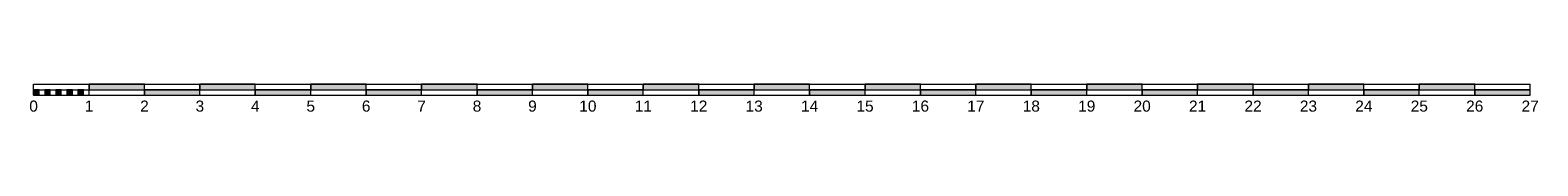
# Model space of a CAD drawing. Header units: millimetres. Extents: x 208545 to 5957542, y -593447 to 257160.
# Tile 4 of 60: x 2392973 to 2420174, y 210147 to 210646. Entities that reach past the tile are written whole.
import ezdxf
from ezdxf.enums import TextEntityAlignment as Align

# ---------------------------------------------------------------- set-up
doc = ezdxf.new("R2010")
doc.units = ezdxf.units.MM
doc.header["$MEASUREMENT"] = 0
doc.layers.add('Wnętrze - Umeblowanie', color=7, linetype='Continuous')
doc.layers.add('Wnętrze - Umeblowanie_Nr_pióra__1', color=7, linetype='Continuous', lineweight=13)
doc.styles.add('STYL_AUTOMATYCZNY_1', font='arial.ttf')

# ---------------------------------------------------------------- blocks, each defined once
blk = doc.blocks.new('Skala 27')
at = {"layer": 'Wnętrze - Umeblowanie', "linetype": 'Continuous', "lineweight": 0, "true_color": 0x000000}
for points in [[(0, 0), (100, 0), (100, 100), (0, 100)], [(200, 0), (300, 0), (300, 100), (200, 100)], [(400, 0), (500, 0), (500, 100), (400, 100)], [(600, 0), (700, 0), (700, 100), (600, 100)], [(800, 0), (900, 0), (900, 100), (800, 100)], [(1000, 100), (2000, 100), (2000, 200), (1000, 200)], [(2000, 100), (2000, 0), (3000, 0), (3000, 100)], [(3000, 100), (4000, 100), (4000, 200), (3000, 200)], [(4000, 100), (4000, 0), (5000, 0), (5000, 100)], [(5000, 100), (6000, 100), (6000, 200), (5000, 200)], [(6000, 100), (6000, 0), (7000, 0), (7000, 100)], [(7000, 100), (8000, 100), (8000, 200), (7000, 200)], [(8000, 100), (8000, 0), (9000, 0), (9000, 100)], [(9000, 100), (10000, 100), (10000, 200), (9000, 200)], [(10000, 100), (10000, 0), (11000, 0), (11000, 100)], [(11000, 100), (12000, 100), (12000, 200), (11000, 200)], [(12000, 100), (12000, 0), (13000, 0), (13000, 100)], [(13000, 100), (14000, 100), (14000, 200), (13000, 200)], [(14000, 100), (14000, 0), (15000, 0), (15000, 100)], [(15000, 100), (16000, 100), (16000, 200), (15000, 200)], [(16000, 100), (16000, 0), (17000, 0), (17000, 100)], [(17000, 100), (18000, 100), (18000, 200), (17000, 200)], [(18000, 100), (18000, 0), (19000, 0), (19000, 100)], [(19000, 100), (20000, 100), (20000, 200), (19000, 200)], [(20000, 100), (20000, 0), (21000, 0), (21000, 100)], [(21000, 100), (22000, 100), (22000, 200), (21000, 200)], [(22000, 100), (22000, 0), (23000, 0), (23000, 100)], [(23000, 100), (24000, 100), (24000, 200), (23000, 200)], [(24000, 100), (24000, 0), (25000, 0), (25000, 100)], [(25000, 100), (26000, 100), (26000, 200), (25000, 200)], [(26000, 100), (26000, 0), (27000, 0), (27000, 100)]]:
    blk.add_hatch(color=18, dxfattribs=at).paths.add_polyline_path(points)
at = {"layer": 'Wnętrze - Umeblowanie_Nr_pióra__1', "color": 7, "linetype": 'Continuous', "lineweight": 13}
for p, q in [((0, 200), (27000, 200)), ((0, 0), (0, 200)), ((0, 100), (27000, 100)), ((0, 0), (27000, 0)), ((1000, 0), (1000, 200)), ((2000, 0), (2000, 200)), ((3000, 0), (3000, 200)), ((4000, 0), (4000, 200)), ((5000, 0), (5000, 200)), ((6000, 0), (6000, 200)), ((7000, 0), (7000, 200)), ((8000, 0), (8000, 200)), ((9000, 0), (9000, 200)), ((10000, 0), (10000, 200)), ((11000, 0), (11000, 200)), ((12000, 0), (12000, 200)), ((13000, 0), (13000, 200)), ((14000, 0), (14000, 200)), ((15000, 0), (15000, 200)), ((16000, 0), (16000, 200)), ((17000, 0), (17000, 200)), ((18000, 0), (18000, 200)), ((19000, 0), (19000, 200)), ((20000, 0), (20000, 200)), ((21000, 0), (21000, 200)), ((22000, 0), (22000, 200)), ((23000, 0), (23000, 200)), ((24000, 0), (24000, 200)), ((25000, 0), (25000, 200)), ((26000, 0), (26000, 200)), ((27000, 0), (27000, 200))]:
    blk.add_line(p, q, dxfattribs=at)
at = {"layer": 'Wnętrze - Umeblowanie_Nr_pióra__1', "color": 7, "linetype": 'Continuous', "lineweight": 13, "flags": 128}
for points in [[(0, 0), (100, 0), (100, 100), (0, 100)], [(200, 0), (300, 0), (300, 100), (200, 100)], [(400, 0), (500, 0), (500, 100), (400, 100)], [(600, 0), (700, 0), (700, 100), (600, 100)], [(800, 0), (900, 0), (900, 100), (800, 100)], [(1000, 100), (2000, 100), (2000, 200), (1000, 200)], [(2000, 100), (2000, 0), (3000, 0), (3000, 100)], [(3000, 100), (4000, 100), (4000, 200), (3000, 200)], [(4000, 100), (4000, 0), (5000, 0), (5000, 100)], [(5000, 100), (6000, 100), (6000, 200), (5000, 200)], [(6000, 100), (6000, 0), (7000, 0), (7000, 100)], [(7000, 100), (8000, 100), (8000, 200), (7000, 200)], [(8000, 100), (8000, 0), (9000, 0), (9000, 100)], [(9000, 100), (10000, 100), (10000, 200), (9000, 200)], [(10000, 100), (10000, 0), (11000, 0), (11000, 100)], [(11000, 100), (12000, 100), (12000, 200), (11000, 200)], [(12000, 100), (12000, 0), (13000, 0), (13000, 100)], [(13000, 100), (14000, 100), (14000, 200), (13000, 200)], [(14000, 100), (14000, 0), (15000, 0), (15000, 100)], [(15000, 100), (16000, 100), (16000, 200), (15000, 200)], [(16000, 100), (16000, 0), (17000, 0), (17000, 100)], [(17000, 100), (18000, 100), (18000, 200), (17000, 200)], [(18000, 100), (18000, 0), (19000, 0), (19000, 100)], [(19000, 100), (20000, 100), (20000, 200), (19000, 200)], [(20000, 100), (20000, 0), (21000, 0), (21000, 100)], [(21000, 100), (22000, 100), (22000, 200), (21000, 200)], [(22000, 100), (22000, 0), (23000, 0), (23000, 100)], [(23000, 100), (24000, 100), (24000, 200), (23000, 200)], [(24000, 100), (24000, 0), (25000, 0), (25000, 100)], [(25000, 100), (26000, 100), (26000, 200), (25000, 200)], [(26000, 100), (26000, 0), (27000, 0), (27000, 100)]]:
    blk.add_lwpolyline(points, close=True, dxfattribs=at)
at = {"layer": 'Wnętrze - Umeblowanie_Nr_pióra__1', "color": 7, "lineweight": 13, "style": 'STYL_AUTOMATYCZNY_1'}
for tag, p in [('DUMMY_22', (0, -96)), ('DUMMY_23_0', (1000, -96)), ('DUMMY_24_0', (2000, -96)), ('DUMMY_25', (3000, -96)), ('DUMMY_26', (4000, -96)), ('DUMMY_27', (5000, -96)), ('DUMMY_28', (6000, -96)), ('DUMMY_29', (7000, -96)), ('DUMMY_30', (8000, -96)), ('DUMMY_31', (9000, -96)), ('gs_text_style_bold', (10000, -96)), ('DUMMY_23_1', (11000, -96)), ('DUMMY_23_2', (12000, -96)), ('DUMMY_23_3', (13000, -96)), ('DUMMY_23_4', (14000, -96)), ('gs_TextPosY_0', (15000, -96)), ('DUMMY_23_5', (16000, -96)), ('DUMMY_23_6', (17000, -96)), ('DUMMY_23_7', (18000, -96)), ('DUMMY_23_8', (19000, -96)), ('B', (20000, -96)), ('DUMMY_23_9', (21000, -96)), ('DUMMY_24_1', (22000, -96)), ('DUMMY_24_2', (23000, -96)), ('DUMMY_24_3', (24000, -96)), ('gs_TextPosY_1', (25000, -96)), ('DUMMY_24_4', (26000, -96)), ('DUMMY_24_5', (27000, -96))]:
    blk.add_attdef(tag, text='', height=200, dxfattribs=at).set_placement(p, align=Align.TOP_CENTER)

msp = doc.modelspace()

# ---------------------------------------------------------------- block references
at = {"layer": 'Wnętrze - Umeblowanie', "color": 104, "linetype": 'Continuous', "lineweight": 13, "true_color": 0x029e21}
ref = msp.add_blockref('Skala 27', (2393035.484, 210445.775), dxfattribs=dict(at, zscale=1000))
ref.add_attrib('B', '20', dxfattribs={"layer": 'Wnętrze - Umeblowanie_Nr_pióra__1', "color": 7, "lineweight": 13, "height": 200, "style": 'STYL_AUTOMATYCZNY_1'}).set_placement((2413035.484, 210350.061), align=Align.TOP_CENTER)
ref.add_attrib('gs_text_style_bold', '10', dxfattribs={"layer": 'Wnętrze - Umeblowanie_Nr_pióra__1', "color": 7, "lineweight": 13, "height": 200, "style": 'STYL_AUTOMATYCZNY_1'}).set_placement((2403035.484, 210350.061), align=Align.TOP_CENTER)
ref.add_attrib('gs_TextPosY', '15', dxfattribs={"layer": 'Wnętrze - Umeblowanie_Nr_pióra__1', "color": 7, "lineweight": 13, "height": 200, "style": 'STYL_AUTOMATYCZNY_1'}).set_placement((2408035.484, 210350.061), align=Align.TOP_CENTER)
ref.add_attrib('gs_TextPosY_1', '25', dxfattribs={"layer": 'Wnętrze - Umeblowanie_Nr_pióra__1', "color": 7, "lineweight": 13, "height": 200, "style": 'STYL_AUTOMATYCZNY_1'}).set_placement((2418035.484, 210350.061), align=Align.TOP_CENTER)
ref.add_attrib('DUMMY_23', '11', dxfattribs={"layer": 'Wnętrze - Umeblowanie_Nr_pióra__1', "color": 7, "lineweight": 13, "height": 200, "style": 'STYL_AUTOMATYCZNY_1'}).set_placement((2404035.484, 210350.061), align=Align.TOP_CENTER)
ref.add_attrib('DUMMY_23_1', '12', dxfattribs={"layer": 'Wnętrze - Umeblowanie_Nr_pióra__1', "color": 7, "lineweight": 13, "height": 200, "style": 'STYL_AUTOMATYCZNY_1'}).set_placement((2405035.484, 210350.061), align=Align.TOP_CENTER)
ref.add_attrib('DUMMY_23_2', '13', dxfattribs={"layer": 'Wnętrze - Umeblowanie_Nr_pióra__1', "color": 7, "lineweight": 13, "height": 200, "style": 'STYL_AUTOMATYCZNY_1'}).set_placement((2406035.484, 210350.061), align=Align.TOP_CENTER)
ref.add_attrib('DUMMY_23_3', '14', dxfattribs={"layer": 'Wnętrze - Umeblowanie_Nr_pióra__1', "color": 7, "lineweight": 13, "height": 200, "style": 'STYL_AUTOMATYCZNY_1'}).set_placement((2407035.484, 210350.061), align=Align.TOP_CENTER)
ref.add_attrib('DUMMY_23_4', '16', dxfattribs={"layer": 'Wnętrze - Umeblowanie_Nr_pióra__1', "color": 7, "lineweight": 13, "height": 200, "style": 'STYL_AUTOMATYCZNY_1'}).set_placement((2409035.484, 210350.061), align=Align.TOP_CENTER)
ref.add_attrib('DUMMY_23_5', '17', dxfattribs={"layer": 'Wnętrze - Umeblowanie_Nr_pióra__1', "color": 7, "lineweight": 13, "height": 200, "style": 'STYL_AUTOMATYCZNY_1'}).set_placement((2410035.484, 210350.061), align=Align.TOP_CENTER)
ref.add_attrib('DUMMY_23_6', '18', dxfattribs={"layer": 'Wnętrze - Umeblowanie_Nr_pióra__1', "color": 7, "lineweight": 13, "height": 200, "style": 'STYL_AUTOMATYCZNY_1'}).set_placement((2411035.484, 210350.061), align=Align.TOP_CENTER)
ref.add_attrib('DUMMY_23_7', '19', dxfattribs={"layer": 'Wnętrze - Umeblowanie_Nr_pióra__1', "color": 7, "lineweight": 13, "height": 200, "style": 'STYL_AUTOMATYCZNY_1'}).set_placement((2412035.484, 210350.061), align=Align.TOP_CENTER)
ref.add_attrib('DUMMY_23_8', '21', dxfattribs={"layer": 'Wnętrze - Umeblowanie_Nr_pióra__1', "color": 7, "lineweight": 13, "height": 200, "style": 'STYL_AUTOMATYCZNY_1'}).set_placement((2414035.484, 210350.061), align=Align.TOP_CENTER)
ref.add_attrib('DUMMY_24', '22', dxfattribs={"layer": 'Wnętrze - Umeblowanie_Nr_pióra__1', "color": 7, "lineweight": 13, "height": 200, "style": 'STYL_AUTOMATYCZNY_1'}).set_placement((2415035.484, 210350.061), align=Align.TOP_CENTER)
ref.add_attrib('DUMMY_24_1', '23', dxfattribs={"layer": 'Wnętrze - Umeblowanie_Nr_pióra__1', "color": 7, "lineweight": 13, "height": 200, "style": 'STYL_AUTOMATYCZNY_1'}).set_placement((2416035.484, 210350.061), align=Align.TOP_CENTER)
ref.add_attrib('DUMMY_24_2', '24', dxfattribs={"layer": 'Wnętrze - Umeblowanie_Nr_pióra__1', "color": 7, "lineweight": 13, "height": 200, "style": 'STYL_AUTOMATYCZNY_1'}).set_placement((2417035.484, 210350.061), align=Align.TOP_CENTER)
ref.add_attrib('DUMMY_24_3', '26', dxfattribs={"layer": 'Wnętrze - Umeblowanie_Nr_pióra__1', "color": 7, "lineweight": 13, "height": 200, "style": 'STYL_AUTOMATYCZNY_1'}).set_placement((2419035.484, 210350.061), align=Align.TOP_CENTER)
ref.add_attrib('DUMMY_24_4', '27', dxfattribs={"layer": 'Wnętrze - Umeblowanie_Nr_pióra__1', "color": 7, "lineweight": 13, "height": 200, "style": 'STYL_AUTOMATYCZNY_1'}).set_placement((2420035.484, 210350.061), align=Align.TOP_CENTER)
ref.add_attrib('DUMMY_32', '0', dxfattribs={"layer": 'Wnętrze - Umeblowanie_Nr_pióra__1', "color": 7, "lineweight": 13, "height": 200, "style": 'STYL_AUTOMATYCZNY_1'}).set_placement((2393035.484, 210350.061), align=Align.TOP_CENTER)
ref.add_attrib('DUMMY_33', '1', dxfattribs={"layer": 'Wnętrze - Umeblowanie_Nr_pióra__1', "color": 7, "lineweight": 13, "height": 200, "style": 'STYL_AUTOMATYCZNY_1'}).set_placement((2394035.484, 210350.061), align=Align.TOP_CENTER)
ref.add_attrib('DUMMY_34', '2', dxfattribs={"layer": 'Wnętrze - Umeblowanie_Nr_pióra__1', "color": 7, "lineweight": 13, "height": 200, "style": 'STYL_AUTOMATYCZNY_1'}).set_placement((2395035.484, 210350.061), align=Align.TOP_CENTER)
ref.add_attrib('DUMMY_35', '3', dxfattribs={"layer": 'Wnętrze - Umeblowanie_Nr_pióra__1', "color": 7, "lineweight": 13, "height": 200, "style": 'STYL_AUTOMATYCZNY_1'}).set_placement((2396035.484, 210350.061), align=Align.TOP_CENTER)
ref.add_attrib('DUMMY_36', '4', dxfattribs={"layer": 'Wnętrze - Umeblowanie_Nr_pióra__1', "color": 7, "lineweight": 13, "height": 200, "style": 'STYL_AUTOMATYCZNY_1'}).set_placement((2397035.484, 210350.061), align=Align.TOP_CENTER)
ref.add_attrib('DUMMY_37', '5', dxfattribs={"layer": 'Wnętrze - Umeblowanie_Nr_pióra__1', "color": 7, "lineweight": 13, "height": 200, "style": 'STYL_AUTOMATYCZNY_1'}).set_placement((2398035.484, 210350.061), align=Align.TOP_CENTER)
ref.add_attrib('DUMMY_38', '6', dxfattribs={"layer": 'Wnętrze - Umeblowanie_Nr_pióra__1', "color": 7, "lineweight": 13, "height": 200, "style": 'STYL_AUTOMATYCZNY_1'}).set_placement((2399035.484, 210350.061), align=Align.TOP_CENTER)
ref.add_attrib('DUMMY_39', '7', dxfattribs={"layer": 'Wnętrze - Umeblowanie_Nr_pióra__1', "color": 7, "lineweight": 13, "height": 200, "style": 'STYL_AUTOMATYCZNY_1'}).set_placement((2400035.484, 210350.061), align=Align.TOP_CENTER)
ref.add_attrib('DUMMY_40', '8', dxfattribs={"layer": 'Wnętrze - Umeblowanie_Nr_pióra__1', "color": 7, "lineweight": 13, "height": 200, "style": 'STYL_AUTOMATYCZNY_1'}).set_placement((2401035.484, 210350.061), align=Align.TOP_CENTER)
ref.add_attrib('DUMMY_41', '9', dxfattribs={"layer": 'Wnętrze - Umeblowanie_Nr_pióra__1', "color": 7, "lineweight": 13, "height": 200, "style": 'STYL_AUTOMATYCZNY_1'}).set_placement((2402035.484, 210350.061), align=Align.TOP_CENTER)

doc.saveas('drawing.dxf')
